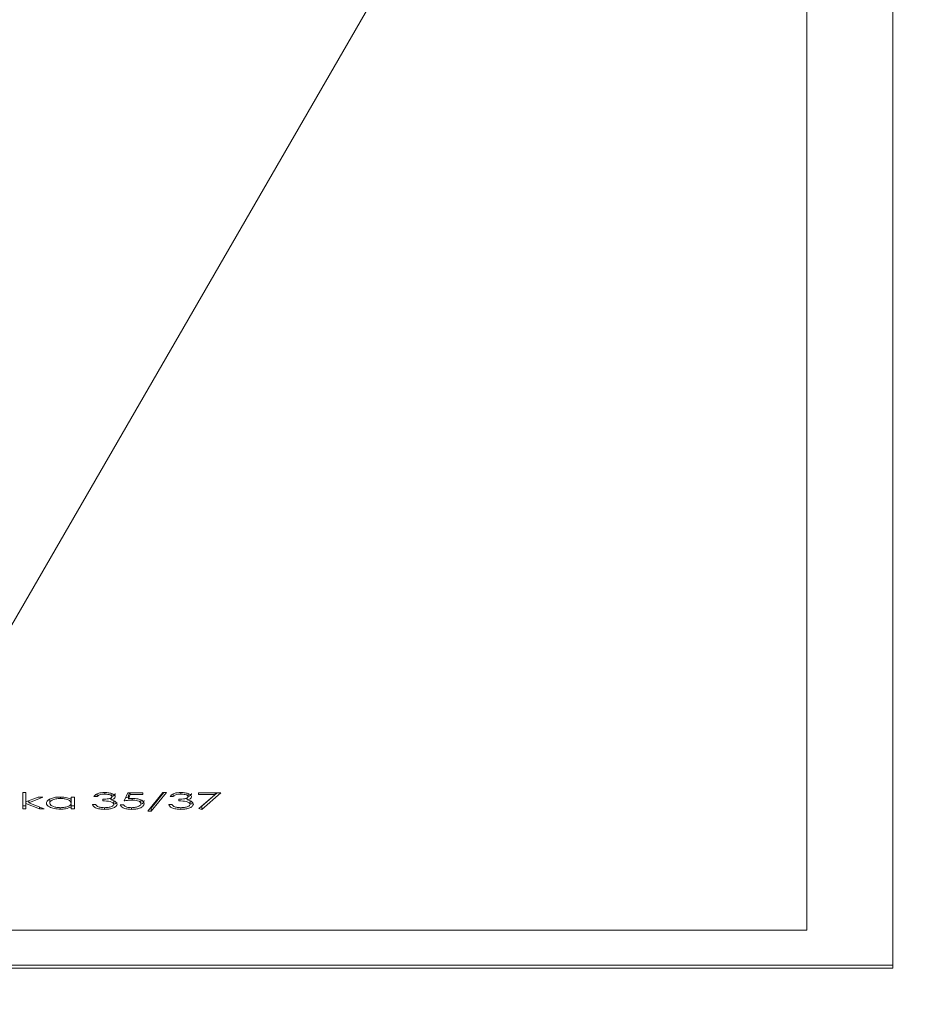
# Model space of a CAD drawing. Header units: millimetres. Extents: x 7483 to 13091, y 8111 to 13871.
# Tile 218 of 256: x 10455.68 to 10458.3, y 9250.18 to 9253.05. Entities that reach past the tile are written whole.
import ezdxf

# ---------------------------------------------------------------- set-up
doc = ezdxf.new("R2010")
doc.units = ezdxf.units.MM
doc.layers.add('_A_WYCIERACZKA', color=7, linetype='Continuous', lineweight=5, true_color=0xa5a5a5)
doc.layers.add('wymiary', color=7, linetype='Continuous', lineweight=5, true_color=0xb2b2b2)
doc.layers.add('_A_ŚLUSARKA WYPEŁNIENIE', color=7, linetype='Continuous', true_color=0x4c4a44)

# ---------------------------------------------------------------- blocks, each defined once
blk = doc.blocks.new('fgdgdgdfg')
at = {"layer": '_A_ŚLUSARKA WYPEŁNIENIE', "lineweight": 9}
h = blk.add_hatch(dxfattribs=at)
h.set_pattern_fill('HONEY', color=0, angle=180)
h.set_pattern_definition([(180, (56132.2607, -3400.6895), (-4.7625, 2.74963064), [3.175, -6.35]), (60, (56132.2607, -3400.6895), (4.76249999, 2.74963066), [3.175, -6.35]), (120, (56132.2607, -3400.6895), (-1e-08, 5.49926131), [-6.35, 3.175])])
h.paths.add_polyline_path([(5818.2291, 11642.9333), (5818.2291, 11484.9333), (6001.2291, 11484.9333), (6001.2291, 11642.9333)])
blk = doc.blocks.new('A$C68926FC6')
at = {"color": 7, "linetype": 'Continuous'}
for p, q in [((719.994, -2.235), (719.994, -57.4)), ((769.994, -2.235), (719.994, -2.235)), ((769.994, -2.325), (719.994, -2.325)), ((767.494, -3.338), (722.494, -3.338)), ((722.494, -3.338), (722.494, -56.297)), ((739.548, -7.336), (740.104, -6.857)), ((740.186, -6.877), (739.709, -7.288)), ((740.104, -6.857), (740.186, -6.877)), ((740.104, -6.857), (740.104, -6.947)), ((740.712, -6.857), (740.712, -6.905)), ((741.131, -7.348), (741.574, -6.803)), ((741.674, -6.803), (741.231, -7.348)), ((741.574, -6.803), (741.674, -6.803)), ((741.574, -6.803), (741.574, -6.893)), ((742.149, -6.857), (742.149, -6.905)), ((742.931, -6.857), (742.931, -6.905)), ((743.808, -6.869), (743.903, -6.869)), ((743.808, -7.21), (743.808, -6.869)), ((743.903, -6.869), (743.903, -6.928)), ((744.219, -6.863), (744.219, -6.905)), ((744.688, -6.869), (744.824, -6.869)), ((745.137, -7.048), (744.688, -6.869)), ((744.824, -6.869), (745.217, -7.026)), ((744.824, -6.869), (744.824, -6.923)), ((745.217, -7.026), (745.217, -6.869)), ((745.217, -6.869), (745.312, -6.869)), ((745.312, -6.869), (745.312, -7.348)), ((739.652, -7.336), (740.104, -6.947)), ((740.104, -6.947), (740.105, -6.947)), ((740.441, -7.004), (740.441, -7.093)), ((740.524, -7.13), (740.524, -7.19)), ((740.767, -7.102), (740.767, -7.15)), ((741.065, -6.995), (740.97, -6.995)), ((741.204, -7.348), (741.574, -6.893)), ((741.574, -6.893), (741.601, -6.893)), ((741.875, -7.023), (741.875, -7.113)), ((741.875, -7.113), (741.884, -7.131)), ((742.13, -7.126), (742.13, -7.174)), ((742.181, -7.288), (742.238, -7.165)), ((742.238, -7.165), (742.238, -7.255)), ((742.363, -7.102), (742.255, -7.336)), ((742.472, -6.989), (742.377, -6.989)), ((742.66, -7.004), (742.66, -7.093)), ((742.742, -7.13), (742.742, -7.19)), ((742.985, -7.102), (742.985, -7.15)), ((743.284, -6.995), (743.189, -6.995)), ((743.808, -6.959), (743.903, -6.959)), ((743.903, -6.928), (743.903, -7.018)), ((743.903, -7.039), (743.903, -7.128)), ((743.903, -7.128), (743.914, -7.151)), ((743.903, -7.147), (743.903, -7.21)), ((744.527, -7.04), (744.527, -7.13)), ((744.729, -7.21), (745.137, -7.048)), ((745.217, -7.071), (744.865, -7.21)), ((745.137, -7.048), (745.137, -7.103)), ((745.137, -7.084), (745.161, -7.093)), ((745.217, -6.959), (745.312, -6.959)), ((745.217, -7.026), (745.217, -7.071)), ((745.217, -7.348), (745.217, -7.071)), ((740.199, -7.336), (739.548, -7.336)), ((739.709, -7.288), (740.199, -7.288)), ((739.709, -7.288), (739.709, -7.336)), ((740.199, -7.288), (740.199, -7.336)), ((740.495, -7.227), (740.495, -7.316)), ((740.708, -7.3), (740.708, -7.348)), ((740.93, -7.228), (741.025, -7.228)), ((740.93, -7.228), (740.93, -7.318)), ((741.231, -7.348), (741.131, -7.348)), ((741.821, -7.288), (742.181, -7.288)), ((741.821, -7.336), (741.821, -7.288)), ((742.255, -7.336), (741.821, -7.336)), ((742.181, -7.288), (742.181, -7.336)), ((742.2, -7.336), (742.238, -7.255)), ((742.714, -7.227), (742.714, -7.316)), ((742.927, -7.3), (742.927, -7.348)), ((743.148, -7.228), (743.243, -7.228)), ((743.148, -7.228), (743.148, -7.318)), ((743.903, -7.21), (743.808, -7.21)), ((744.215, -7.174), (744.215, -7.216)), ((744.865, -7.21), (744.729, -7.21)), ((745.312, -7.348), (745.217, -7.348))]:
    blk.add_line(p, q, dxfattribs=at)
for points, knots in [([(740.346, -7.008), (740.354, -6.985), (740.369, -6.939), (740.468, -6.888), (740.589, -6.861), (740.671, -6.858), (740.712, -6.857)], [0, 0, 0, 0, 0.279291, 0.558771, 0.779254, 1, 1, 1, 1]), ([(740.712, -6.857), (740.761, -6.859), (740.858, -6.862), (740.972, -6.898), (741.039, -6.945), (741.056, -6.978), (741.065, -6.995)], [0, 0, 0, 0, 0.279796, 0.558977, 0.779259, 1, 1, 1, 1]), ([(741.78, -7.021), (741.786, -6.997), (741.798, -6.949), (741.894, -6.892), (742.019, -6.861), (742.106, -6.858), (742.149, -6.857)], [0, 0, 0, 0, 0.279846, 0.559284, 0.779373, 1, 1, 1, 1]), ([(742.149, -6.857), (742.194, -6.859), (742.285, -6.863), (742.388, -6.899), (742.451, -6.942), (742.465, -6.973), (742.472, -6.989)], [0, 0, 0, 0, 0.2796641, 0.5590288, 0.7793824, 1, 1, 1, 1]), ([(742.565, -7.008), (742.572, -6.985), (742.587, -6.939), (742.687, -6.888), (742.808, -6.861), (742.89, -6.858), (742.931, -6.857)], [0, 0, 0, 0, 0.279321, 0.558831, 0.779337, 1, 1, 1, 1]), ([(742.931, -6.857), (742.979, -6.859), (743.076, -6.862), (743.191, -6.898), (743.257, -6.945), (743.275, -6.978), (743.284, -6.995)], [0, 0, 0, 0, 0.279897, 0.558969, 0.779302, 1, 1, 1, 1]), ([(743.903, -6.928), (743.953, -6.907), (744.043, -6.869), (744.165, -6.865), (744.219, -6.863)], [0, 0, 0, 0, 0.558687, 1, 1, 1, 1]), ([(744.219, -6.863), (744.279, -6.866), (744.398, -6.872), (744.529, -6.92), (744.61, -6.979), (744.618, -7.02), (744.622, -7.04)], [0, 0, 0, 0, 0.279506, 0.559325, 0.779587, 1, 1, 1, 1]), ([(740.409, -7.091), (740.389, -7.076), (740.353, -7.051), (740.348, -7.021), (740.346, -7.008)], [0, 0, 0, 0, 0.559392, 1, 1, 1, 1]), ([(740.373, -7.049), (740.375, -7.043), (740.38, -7.028), (740.405, -7.018), (740.42, -7.012)], [0, 0, 0, 0, 0.4266944, 1, 1, 1, 1]), ([(740.4, -7.226), (740.402, -7.216), (740.406, -7.194), (740.444, -7.158), (740.494, -7.141), (740.524, -7.13)], [0, 0, 0, 0, 0.280533, 0.560803, 1, 1, 1, 1]), ([(740.524, -7.13), (740.499, -7.125), (740.455, -7.115), (740.423, -7.098), (740.409, -7.091)], [0, 0, 0, 0, 0.559832, 1, 1, 1, 1]), ([(740.711, -6.905), (740.674, -6.906), (740.601, -6.908), (740.512, -6.932), (740.452, -6.965), (740.445, -6.991), (740.441, -7.004)], [0, 0, 0, 0, 0.280646, 0.560139, 0.780302, 1, 1, 1, 1]), ([(740.441, -7.004), (740.443, -7.012), (740.446, -7.028), (740.479, -7.057), (740.577, -7.098), (740.691, -7.1), (740.767, -7.102)], [0, 0, 0, 0, 0.1255719, 0.2511884, 0.5005488, 1, 1, 1, 1]), ([(740.767, -7.15), (740.707, -7.153), (740.617, -7.156), (740.53, -7.184), (740.5, -7.207), (740.497, -7.22), (740.495, -7.227)], [0, 0, 0, 0, 0.49947, 0.749043, 0.874584, 1, 1, 1, 1]), ([(740.524, -7.161), (740.532, -7.165), (740.545, -7.173), (740.565, -7.174), (740.571, -7.174)], [0, 0, 0, 0, 0.668424, 1, 1, 1, 1]), ([(740.887, -6.93), (740.857, -6.922), (740.803, -6.907), (740.739, -6.905), (740.711, -6.905)], [0, 0, 0, 0, 0.558684, 1, 1, 1, 1]), ([(740.97, -6.995), (740.961, -6.981), (740.943, -6.957), (740.904, -6.938), (740.887, -6.93)], [0, 0, 0, 0, 0.560666, 1, 1, 1, 1]), ([(741.78, -7.111), (741.785, -7.086), (741.793, -7.043), (741.857, -7.011), (741.884, -6.997)], [0, 0, 0, 0, 0.574381, 1, 1, 1, 1]), ([(742.113, -7.174), (742.062, -7.172), (741.961, -7.167), (741.85, -7.125), (741.788, -7.074), (741.783, -7.039), (741.78, -7.021)], [0, 0, 0, 0, 0.279627, 0.558979, 0.779268, 1, 1, 1, 1]), ([(742.143, -6.905), (742.104, -6.907), (742.024, -6.911), (741.936, -6.943), (741.882, -6.982), (741.877, -7.009), (741.875, -7.023)], [0, 0, 0, 0, 0.279617, 0.559406, 0.779544, 1, 1, 1, 1]), ([(741.875, -7.023), (741.879, -7.039), (741.887, -7.072), (741.958, -7.107), (742.044, -7.124), (742.101, -7.126), (742.13, -7.126)], [0, 0, 0, 0, 0.279541, 0.558638, 0.779094, 1, 1, 1, 1]), ([(742.238, -7.165), (742.215, -7.168), (742.174, -7.173), (742.131, -7.174), (742.113, -7.174)], [0, 0, 0, 0, 0.560131, 1, 1, 1, 1]), ([(742.13, -7.126), (742.175, -7.124), (742.255, -7.121), (742.33, -7.108), (742.363, -7.102)], [0, 0, 0, 0, 0.559395, 1, 1, 1, 1]), ([(742.377, -6.989), (742.369, -6.975), (742.352, -6.949), (742.288, -6.922), (742.216, -6.907), (742.168, -6.906), (742.143, -6.905)], [0, 0, 0, 0, 0.2801, 0.559213, 0.779707, 1, 1, 1, 1]), ([(742.628, -7.091), (742.607, -7.076), (742.571, -7.051), (742.567, -7.021), (742.565, -7.008)], [0, 0, 0, 0, 0.5594737, 1, 1, 1, 1]), ([(742.591, -7.049), (742.593, -7.043), (742.598, -7.028), (742.624, -7.018), (742.638, -7.012)], [0, 0, 0, 0, 0.4266944, 1, 1, 1, 1]), ([(742.619, -7.226), (742.621, -7.216), (742.624, -7.194), (742.662, -7.158), (742.712, -7.141), (742.742, -7.13)], [0, 0, 0, 0, 0.280533, 0.560803, 1, 1, 1, 1]), ([(742.742, -7.13), (742.718, -7.125), (742.674, -7.115), (742.642, -7.098), (742.628, -7.091)], [0, 0, 0, 0, 0.559832, 1, 1, 1, 1]), ([(742.929, -6.905), (742.892, -6.906), (742.819, -6.908), (742.73, -6.932), (742.67, -6.965), (742.663, -6.991), (742.66, -7.004)], [0, 0, 0, 0, 0.280646, 0.560139, 0.780302, 1, 1, 1, 1]), ([(742.66, -7.004), (742.661, -7.012), (742.664, -7.028), (742.697, -7.057), (742.796, -7.098), (742.909, -7.1), (742.985, -7.102)], [0, 0, 0, 0, 0.125589, 0.251222, 0.500615, 1, 1, 1, 1]), ([(742.985, -7.15), (742.925, -7.153), (742.836, -7.156), (742.748, -7.184), (742.718, -7.207), (742.715, -7.22), (742.714, -7.227)], [0, 0, 0, 0, 0.499388, 0.749001, 0.874563, 1, 1, 1, 1]), ([(742.742, -7.161), (742.751, -7.165), (742.763, -7.173), (742.783, -7.174), (742.79, -7.174)], [0, 0, 0, 0, 0.668424, 1, 1, 1, 1]), ([(743.106, -6.93), (743.075, -6.922), (743.021, -6.907), (742.957, -6.905), (742.929, -6.905)], [0, 0, 0, 0, 0.558859, 1, 1, 1, 1]), ([(743.189, -6.995), (743.179, -6.981), (743.162, -6.957), (743.123, -6.938), (743.106, -6.93)], [0, 0, 0, 0, 0.560542, 1, 1, 1, 1]), ([(744.216, -6.905), (744.17, -6.907), (744.08, -6.912), (743.974, -6.946), (743.913, -6.991), (743.906, -7.023), (743.903, -7.039)], [0, 0, 0, 0, 0.279828, 0.5594, 0.779647, 1, 1, 1, 1]), ([(743.903, -7.039), (743.908, -7.059), (743.918, -7.099), (744.004, -7.144), (744.107, -7.17), (744.179, -7.173), (744.215, -7.174)], [0, 0, 0, 0, 0.279689, 0.559245, 0.779465, 1, 1, 1, 1]), ([(744.216, -7.216), (744.146, -7.213), (744.022, -7.206), (743.939, -7.165), (743.903, -7.147)], [0, 0, 0, 0, 0.559078, 1, 1, 1, 1]), ([(744.215, -7.174), (744.26, -7.172), (744.351, -7.167), (744.454, -7.132), (744.516, -7.087), (744.524, -7.056), (744.527, -7.04)], [0, 0, 0, 0, 0.2798299, 0.5593511, 0.7797561, 1, 1, 1, 1]), ([(744.527, -7.04), (744.521, -7.02), (744.508, -6.98), (744.425, -6.936), (744.323, -6.909), (744.251, -6.906), (744.216, -6.905)], [0, 0, 0, 0, 0.279434, 0.559134, 0.779654, 1, 1, 1, 1]), ([(744.622, -7.04), (744.615, -7.067), (744.6, -7.119), (744.488, -7.176), (744.356, -7.211), (744.263, -7.214), (744.216, -7.216)], [0, 0, 0, 0, 0.2794134, 0.5591934, 0.7795454, 1, 1, 1, 1]), ([(740.709, -7.348), (740.667, -7.346), (740.581, -7.342), (740.478, -7.312), (740.413, -7.271), (740.405, -7.241), (740.4, -7.226)], [0, 0, 0, 0, 0.280103, 0.559869, 0.780073, 1, 1, 1, 1]), ([(740.4, -7.316), (740.402, -7.305), (740.406, -7.284), (740.437, -7.253), (740.476, -7.239), (740.495, -7.232)], [0, 0, 0, 0, 0.330569, 0.660943, 1, 1, 1, 1]), ([(740.495, -7.227), (740.501, -7.239), (740.512, -7.263), (740.593, -7.294), (740.664, -7.298), (740.708, -7.3)], [0, 0, 0, 0, 0.27886, 0.559989, 1, 1, 1, 1]), ([(740.708, -7.3), (740.736, -7.299), (740.791, -7.297), (740.878, -7.274), (740.91, -7.245), (740.93, -7.228)], [0, 0, 0, 0, 0.280596, 0.560397, 1, 1, 1, 1]), ([(741.025, -7.228), (741.012, -7.246), (740.988, -7.282), (740.907, -7.322), (740.809, -7.344), (740.743, -7.347), (740.709, -7.348)], [0, 0, 0, 0, 0.280298, 0.559664, 0.779686, 1, 1, 1, 1]), ([(742.238, -7.209), (742.246, -7.208), (742.274, -7.207), (742.3, -7.202), (742.318, -7.199)], [0, 0, 0, 0, 0.3048092, 1, 1, 1, 1]), ([(742.928, -7.348), (742.885, -7.346), (742.799, -7.342), (742.697, -7.312), (742.632, -7.271), (742.623, -7.241), (742.619, -7.226)], [0, 0, 0, 0, 0.280103, 0.559869, 0.780073, 1, 1, 1, 1]), ([(742.619, -7.316), (742.621, -7.305), (742.624, -7.284), (742.655, -7.253), (742.694, -7.239), (742.714, -7.232)], [0, 0, 0, 0, 0.330569, 0.660943, 1, 1, 1, 1]), ([(742.714, -7.227), (742.719, -7.239), (742.73, -7.263), (742.811, -7.294), (742.883, -7.298), (742.927, -7.3)], [0, 0, 0, 0, 0.278775, 0.560028, 1, 1, 1, 1]), ([(742.927, -7.3), (742.954, -7.299), (743.009, -7.297), (743.097, -7.274), (743.128, -7.245), (743.148, -7.228)], [0, 0, 0, 0, 0.280596, 0.560397, 1, 1, 1, 1]), ([(743.243, -7.228), (743.231, -7.246), (743.206, -7.282), (743.126, -7.322), (743.028, -7.344), (742.961, -7.347), (742.928, -7.348)], [0, 0, 0, 0, 0.280298, 0.559664, 0.779686, 1, 1, 1, 1])]:
    blk.add_open_spline(points, degree=3, knots=knots, dxfattribs=at)
blk = doc.blocks.new('c.o. ściany_2024-09-18')
at = {"xscale": 0.1, "yscale": 0.1, "zscale": 0.1, "rotation": 180}
blk.add_blockref('A$C68926FC6', (1795.9344, -2201.3478), dxfattribs=at)

msp = doc.modelspace()

# ---------------------------------------------------------------- block references
at = {"layer": '_A_WYCIERACZKA'}
msp.add_blockref('fgdgdgdfg', (4617.37, -2349.0217), dxfattribs=at)
at = {"layer": 'wymiary'}
msp.add_blockref('c.o. ściany_2024-09-18', (8734.2884, 11451.4122), dxfattribs=at)

doc.saveas('drawing.dxf')
